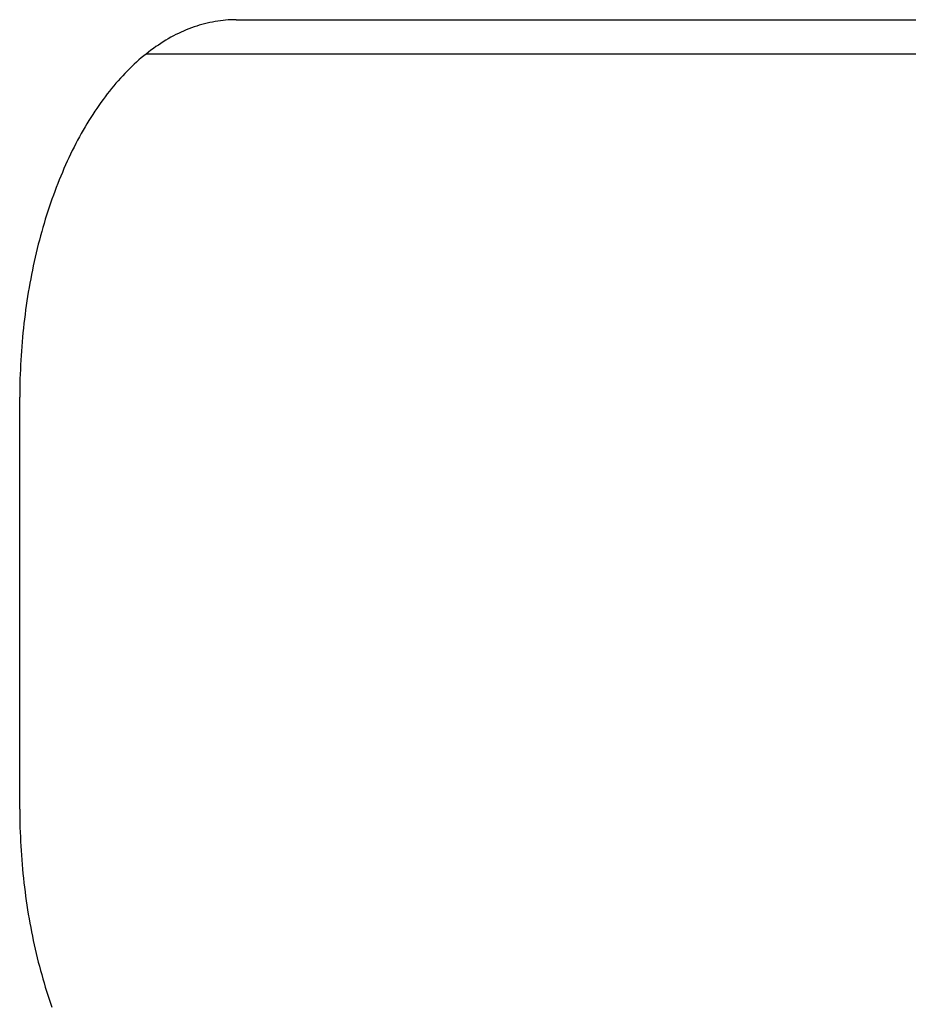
# Model space of a CAD drawing. Extents: x 987 to 2641, y 1244 to 2490.
# Tile 81 of 138: x 2615 to 2628, y 1756 to 1770. Entities that reach past the tile are written whole.
import ezdxf

# ---------------------------------------------------------------- set-up
doc = ezdxf.new("R2010")
doc.units = 0
doc.layers.add('KF_GRAVIS_8_REAR', color=7, linetype='CONTINUOUS')

# ---------------------------------------------------------------- blocks, each defined once
blk = doc.blocks.new('KF_GRAVIS_8_REAR')
at = {"layer": 'KF_GRAVIS_8_REAR'}
for p, q in [((103.85296, -375.5), (116.50049, -375.5)), ((116.14632, -376), (102.53873, -376)), ((100.69829, -387), (100.69829, -381))]:
    blk.add_line(p, q, dxfattribs=at)
for points in [[(103.853, -375.5, 0), (103.814, -375.5, 0), (103.776, -375.502, 0), (103.737, -375.504, 0), (103.698, -375.507, 0), (103.66, -375.51, 0), (103.621, -375.515, 0), (103.582, -375.52, 0), (103.544, -375.526, 0), (103.505, -375.534, 0), (103.467, -375.541, 0), (103.428, -375.55, 0), (103.39, -375.56, 0), (103.352, -375.57, 0), (103.314, -375.581, 0), (103.276, -375.593, 0), (103.238, -375.606, 0), (103.2, -375.619, 0), (103.162, -375.634, 0), (103.124, -375.649, 0), (103.086, -375.665, 0), (103.049, -375.682, 0), (103.012, -375.699, 0), (102.974, -375.718, 0), (102.937, -375.737, 0), (102.9, -375.757, 0), (102.863, -375.778, 0), (102.827, -375.799, 0), (102.79, -375.822, 0), (102.754, -375.845, 0), (102.718, -375.869, 0), (102.682, -375.893, 0), (102.646, -375.919, 0), (102.61, -375.945, 0), (102.575, -375.972, 0), (102.539, -376, 0), (102.504, -376.028, 0), (102.469, -376.057, 0), (102.435, -376.087, 0), (102.4, -376.118, 0), (102.366, -376.149, 0), (102.332, -376.182, 0), (102.298, -376.215, 0), (102.264, -376.248, 0), (102.231, -376.282, 0), (102.198, -376.318, 0), (102.165, -376.353, 0), (102.133, -376.39, 0), (102.1, -376.427, 0), (102.068, -376.465, 0), (102.036, -376.503, 0), (102.005, -376.542, 0), (101.974, -376.582, 0), (101.943, -376.623, 0), (101.912, -376.664, 0), (101.882, -376.706, 0), (101.852, -376.748, 0), (101.822, -376.792, 0), (101.792, -376.835, 0), (101.763, -376.88, 0), (101.734, -376.925, 0), (101.706, -376.97, 0), (101.678, -377.017, 0), (101.65, -377.063, 0), (101.622, -377.111, 0), (101.595, -377.159, 0), (101.568, -377.208, 0), (101.542, -377.257, 0), (101.516, -377.306, 0), (101.49, -377.357, 0), (101.464, -377.408, 0), (101.439, -377.459, 0), (101.414, -377.511, 0), (101.39, -377.563, 0), (101.366, -377.616, 0), (101.342, -377.67, 0), (101.319, -377.724, 0), (101.296, -377.778, 0), (101.274, -377.833, 0), (101.252, -377.888, 0), (101.23, -377.944, 0), (101.209, -378.001, 0), (101.188, -378.058, 0), (101.167, -378.115, 0), (101.147, -378.172, 0), (101.127, -378.231, 0), (101.108, -378.289, 0), (101.089, -378.348, 0), (101.071, -378.407, 0), (101.053, -378.467, 0), (101.035, -378.527, 0), (101.018, -378.588, 0), (101.001, -378.648, 0), (100.985, -378.71, 0), (100.969, -378.771, 0), (100.953, -378.833, 0), (100.938, -378.895, 0), (100.924, -378.958, 0), (100.91, -379.021, 0), (100.896, -379.084, 0), (100.883, -379.147, 0), (100.87, -379.211, 0), (100.858, -379.275, 0), (100.846, -379.339, 0), (100.834, -379.403, 0), (100.823, -379.468, 0), (100.813, -379.533, 0), (100.802, -379.598, 0), (100.793, -379.664, 0), (100.784, -379.729, 0), (100.775, -379.795, 0), (100.767, -379.861, 0), (100.759, -379.927, 0), (100.752, -379.993, 0), (100.745, -380.06, 0), (100.738, -380.126, 0), (100.732, -380.193, 0), (100.727, -380.26, 0), (100.722, -380.327, 0), (100.718, -380.394, 0), (100.713, -380.461, 0), (100.71, -380.528, 0), (100.707, -380.595, 0), (100.704, -380.663, 0), (100.702, -380.73, 0), (100.7, -380.798, 0), (100.699, -380.865, 0), (100.699, -380.933, 0), (100.698, -381, 0)], [(100.698, -387, 0), (100.699, -387.067, 0), (100.699, -387.135, 0), (100.7, -387.202, 0), (100.702, -387.27, 0), (100.704, -387.337, 0), (100.707, -387.405, 0), (100.71, -387.472, 0), (100.713, -387.539, 0), (100.718, -387.606, 0), (100.722, -387.673, 0), (100.727, -387.74, 0), (100.732, -387.807, 0), (100.738, -387.874, 0), (100.745, -387.94, 0), (100.752, -388.007, 0), (100.759, -388.073, 0), (100.767, -388.139, 0), (100.775, -388.205, 0), (100.784, -388.271, 0), (100.793, -388.336, 0), (100.802, -388.402, 0), (100.813, -388.467, 0), (100.823, -388.532, 0), (100.834, -388.597, 0), (100.846, -388.661, 0), (100.858, -388.725, 0), (100.87, -388.789, 0), (100.883, -388.853, 0), (100.896, -388.916, 0), (100.91, -388.979, 0), (100.924, -389.042, 0), (100.938, -389.105, 0), (100.953, -389.167, 0), (100.969, -389.229, 0), (100.985, -389.29, 0), (101.001, -389.352, 0), (101.018, -389.412, 0), (101.035, -389.473, 0), (101.053, -389.533, 0), (101.071, -389.593, 0), (101.089, -389.652, 0), (101.108, -389.711, 0), (101.127, -389.769, 0), (101.147, -389.828, 0), (101.167, -389.885, 0)]]:
    blk.add_polyline3d(points, dxfattribs=at)

msp = doc.modelspace()

# ---------------------------------------------------------------- block references
at = {"layer": 'KF_GRAVIS_8_REAR'}
msp.add_blockref('KF_GRAVIS_8_REAR', (2514.017, 2145.913), dxfattribs=at)

doc.saveas('drawing.dxf')
